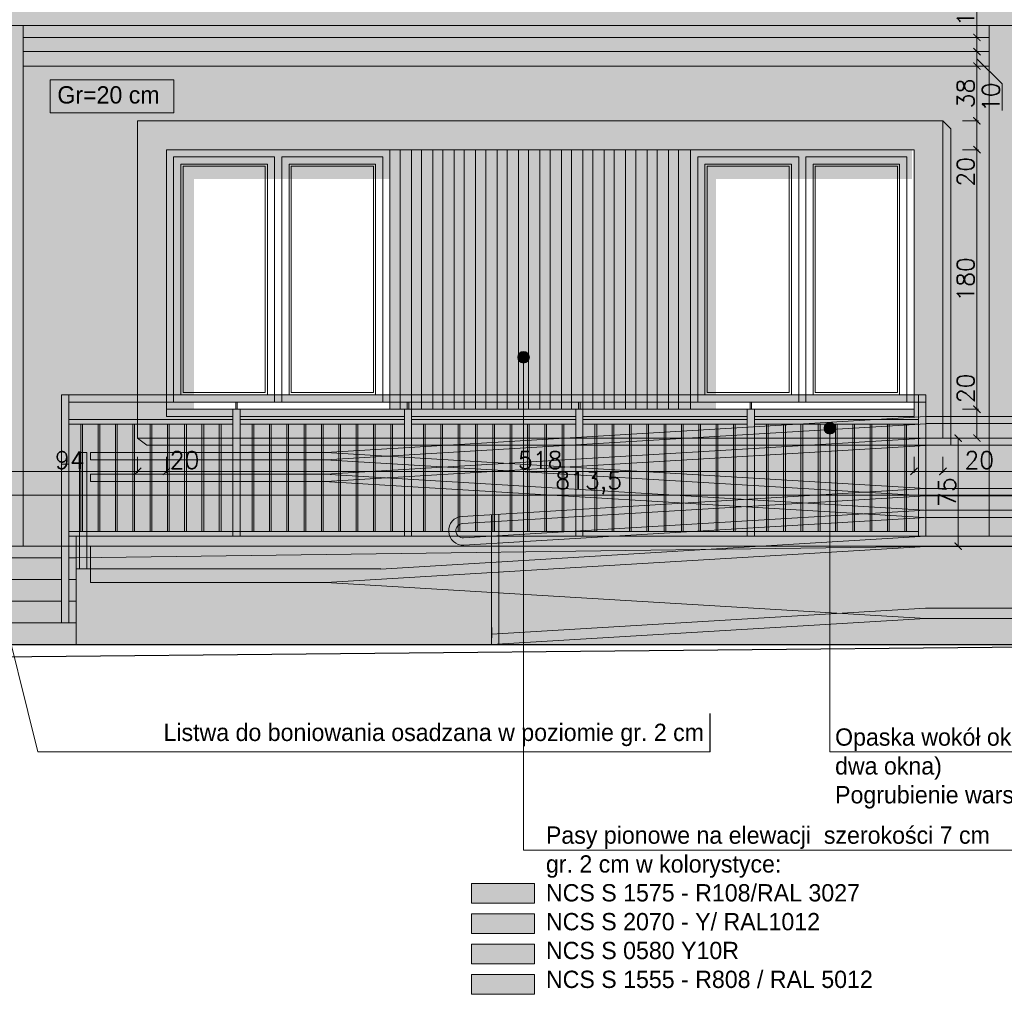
# Model space of a CAD drawing. Header units: millimetres. Extents: x -587 to 33545, y -26688 to 22494.
# Tile 23 of 256: x 775 to 1457, y 9032 to 9708. Entities that reach past the tile are written whole.
import ezdxf
from ezdxf.lldxf.tags import DXFTag

# ---------------------------------------------------------------- set-up
doc = ezdxf.new("R2010")
doc.units = ezdxf.units.MM
doc.header["$MEASUREMENT"] = 0
for name, color, linetype, lineweight in [('A_l.przerywana', 250, 'ICAD_ISO03W100', 9), ('A_l.widokowa', 250, 'Continuous', 18), ('A_l.wypełnien', 250, 'Continuous', 9), ('l. przekrojowa', 1, 'Continuous', 30), ('l.przerywana', 104, 'ICAD_ISO03W100', 5), ('l.widokowa', 140, 'Continuous', 15), ('l.wypełnien', 253, 'Continuous', 5), ('wymiarowanie', 176, 'Continuous', 9)]:
    doc.layers.add(name, color=color, linetype=linetype, lineweight=lineweight)
doc.styles.add('ROMANS', font='romans')
doc.styles.add('styl2', font='simplex.shx')
tags = doc.linetypes.add('ICAD_ISO03W100', pattern=[30, 12, -18]).pattern_tags.tags
tags[6:7] = [DXFTag(74, 4), DXFTag(75, 0), DXFTag(340, '0'), DXFTag(46, 1.0), DXFTag(50, 0.0), DXFTag(44, 0.0), DXFTag(45, 0.0)]
tags[4:5] = [DXFTag(74, 4), DXFTag(75, 0), DXFTag(340, '0'), DXFTag(46, 1.0), DXFTag(50, 0.0), DXFTag(44, 0.0), DXFTag(45, 0.0)]
doc.dimstyles.new('Skala 1-50', dxfattribs={"dimtxt": 12, "dimasz": 5, "dimexe": 1, "dimexo": 1, "dimgap": 1.5, "dimtad": 1, "dimdec": 1, "dimrnd": 0.5, "dimtxsty": 'styl2', "dimblk": 'ARCHTICK', "dimcen": 5, "dimadec": 0, "dimazin": 0, "dimtfac": 1, "dimtdec": 1, "dimtmove": 1, "dimatfit": 3, "dimldrblk": 'ARCHTICK', "dimfxl": 5, "dimfxlon": 1, "dimlwd": -1, "dimlwe": -1, "dimarcsym": 0})

# ---------------------------------------------------------------- blocks, each defined once
blk = doc.blocks.new('_ArchTick')
at = {"color": 0, "linetype": 'ByBlock', "const_width": 0.15}
blk.add_lwpolyline([(-0.5, -0.5), (0.5, 0.5)], dxfattribs=at)
blk = doc.blocks.new('*D4583')
at = {"layer": 'Defpoints', "color": 0}
for p in [(762.54, 9435.83), (856.52, 9435.83), (856.52, 9395.13)]:
    blk.add_point(p, dxfattribs=at)
at = {"layer": 'wymiarowanie', "color": 0}
for p, q in [((762.54, 9405.13), (762.54, 9394.13)), ((856.52, 9405.13), (856.52, 9394.13)), ((762.54, 9395.13), (856.52, 9395.13))]:
    blk.add_line(p, q, dxfattribs=at)
at = {"layer": 'wymiarowanie', "color": 0, "xscale": 5, "yscale": 5, "zscale": 5, "rotation": 180}
blk.add_blockref('_ArchTick', (762.54, 9395.13), dxfattribs=at)
at = {"layer": 'wymiarowanie', "color": 0, "xscale": 5, "yscale": 5, "zscale": 5}
blk.add_blockref('_ArchTick', (856.52, 9395.13), dxfattribs=at)
at = {"layer": 'wymiarowanie', "color": 0, "insert": (809.53, 9402.93), "char_height": 12, "attachment_point": 5, "style": 'styl2'}
blk.add_mtext('94', dxfattribs=at)
blk = doc.blocks.new('*D4584')
at = {"layer": 'Defpoints', "color": 0}
for p in [(876.52, 9446.99), (856.52, 9435.83), (876.52, 9395.13)]:
    blk.add_point(p, dxfattribs=at)
at = {"layer": 'wymiarowanie', "color": 0}
for p, q in [((856.52, 9405.13), (856.52, 9394.13)), ((876.52, 9405.13), (876.52, 9394.13)), ((856.52, 9395.13), (876.52, 9395.13))]:
    blk.add_line(p, q, dxfattribs=at)
at = {"layer": 'wymiarowanie', "color": 0, "xscale": 5, "yscale": 5, "zscale": 5, "rotation": 180}
blk.add_blockref('_ArchTick', (856.52, 9395.13), dxfattribs=at)
at = {"layer": 'wymiarowanie', "color": 0, "xscale": 5, "yscale": 5, "zscale": 5}
blk.add_blockref('_ArchTick', (876.52, 9395.13), dxfattribs=at)
at = {"layer": 'wymiarowanie', "color": 0, "insert": (889.03, 9402.93), "char_height": 12, "attachment_point": 5, "style": 'styl2'}
blk.add_mtext('20', dxfattribs=at)
blk = doc.blocks.new('*D4585')
at = {"layer": 'Defpoints', "color": 0}
for p in [(876.52, 9446.99), (1394.74, 9445.11), (1394.74, 9395.13)]:
    blk.add_point(p, dxfattribs=at)
at = {"layer": 'wymiarowanie', "color": 0}
for p, q in [((876.52, 9405.13), (876.52, 9394.13)), ((1394.74, 9405.13), (1394.74, 9394.13)), ((876.52, 9395.13), (1394.74, 9395.13))]:
    blk.add_line(p, q, dxfattribs=at)
at = {"layer": 'wymiarowanie', "color": 0, "xscale": 5, "yscale": 5, "zscale": 5, "rotation": 180}
blk.add_blockref('_ArchTick', (876.52, 9395.13), dxfattribs=at)
at = {"layer": 'wymiarowanie', "color": 0, "xscale": 5, "yscale": 5, "zscale": 5}
blk.add_blockref('_ArchTick', (1394.74, 9395.13), dxfattribs=at)
at = {"layer": 'wymiarowanie', "color": 0, "insert": (1135.63, 9402.93), "char_height": 12, "attachment_point": 5, "style": 'styl2'}
blk.add_mtext('518', dxfattribs=at)
blk = doc.blocks.new('*D4586')
at = {"layer": 'Defpoints', "color": 0}
for p in [(1394.74, 9445.11), (1414.74, 9445.49), (1414.74, 9395.13)]:
    blk.add_point(p, dxfattribs=at)
at = {"layer": 'wymiarowanie', "color": 0}
for p, q in [((1394.74, 9405.13), (1394.74, 9394.13)), ((1414.74, 9405.13), (1414.74, 9394.13)), ((1394.74, 9395.13), (1414.74, 9395.13)), ((1414.74, 9395.13), (1450.2, 9395.13))]:
    blk.add_line(p, q, dxfattribs=at)
at = {"layer": 'wymiarowanie', "color": 0, "xscale": 5, "yscale": 5, "zscale": 5, "rotation": 180}
blk.add_blockref('_ArchTick', (1394.74, 9395.13), dxfattribs=at)
at = {"layer": 'wymiarowanie', "color": 0, "xscale": 5, "yscale": 5, "zscale": 5}
blk.add_blockref('_ArchTick', (1414.74, 9395.13), dxfattribs=at)
at = {"layer": 'wymiarowanie', "color": 0, "insert": (1439.96, 9402.93), "char_height": 12, "attachment_point": 5, "style": 'styl2'}
blk.add_mtext('20', dxfattribs=at)
blk = doc.blocks.new('*D4587')
at = {"layer": 'Defpoints', "color": 0}
for p in [(1414.74, 9445.49), (1575.93, 9415.52), (1575.93, 9395.13)]:
    blk.add_point(p, dxfattribs=at)
at = {"layer": 'wymiarowanie', "color": 0}
for p, q in [((1414.74, 9405.13), (1414.74, 9394.13)), ((1575.93, 9405.13), (1575.93, 9394.13)), ((1414.74, 9395.13), (1575.93, 9395.13))]:
    blk.add_line(p, q, dxfattribs=at)
at = {"layer": 'wymiarowanie', "color": 0, "xscale": 5, "yscale": 5, "zscale": 5, "rotation": 180}
blk.add_blockref('_ArchTick', (1414.74, 9395.13), dxfattribs=at)
at = {"layer": 'wymiarowanie', "color": 0, "xscale": 5, "yscale": 5, "zscale": 5}
blk.add_blockref('_ArchTick', (1575.93, 9395.13), dxfattribs=at)
at = {"layer": 'wymiarowanie', "color": 0, "insert": (1495.34, 9402.93), "char_height": 12, "attachment_point": 5, "style": 'styl2'}
blk.add_mtext('161', dxfattribs=at)
blk = doc.blocks.new('*D4593')
at = {"layer": 'Defpoints', "color": 0}
for p in [(1412.59, 9696.06), (1412.59, 9686.21), (1438.33, 9686.21)]:
    blk.add_point(p, dxfattribs=at)
at = {"layer": 'wymiarowanie', "color": 0}
for p, q in [((1438.33, 9696.06), (1438.33, 9723.28)), ((1428.33, 9696.06), (1439.33, 9696.06)), ((1438.33, 9696.06), (1438.33, 9686.21)), ((1428.33, 9686.21), (1439.33, 9686.21))]:
    blk.add_line(p, q, dxfattribs=at)
at = {"layer": 'wymiarowanie', "color": 0, "xscale": 5, "yscale": 5, "zscale": 5}
for p, rotation in [((1438.33, 9696.06), 90), ((1438.33, 9686.21), 270)]:
    blk.add_blockref('_ArchTick', p, dxfattribs=dict(at, rotation=rotation))
at = {"layer": 'wymiarowanie', "color": 0, "insert": (1430.53, 9713.98), "char_height": 12, "attachment_point": 5, "rotation": 90, "style": 'styl2'}
blk.add_mtext('10', dxfattribs=at)
blk = doc.blocks.new('*D4594')
at = {"layer": 'Defpoints', "color": 0}
for p in [(1412.59, 9686.21), (1410.96, 9676.21), (1438.33, 9676.21)]:
    blk.add_point(p, dxfattribs=at)
at = {"layer": 'wymiarowanie', "color": 0}
for p, q in [((1428.33, 9686.21), (1439.33, 9686.21)), ((1438.33, 9686.21), (1438.33, 9676.21)), ((1455.83, 9663.88), (1438.33, 9681.21)), ((1428.33, 9676.21), (1439.33, 9676.21)), ((1455.83, 9645.27), (1455.83, 9663.88))]:
    blk.add_line(p, q, dxfattribs=at)
at = {"layer": 'wymiarowanie', "color": 0, "xscale": 5, "yscale": 5, "zscale": 5}
for p, rotation in [((1438.33, 9686.21), 90), ((1438.33, 9676.21), 270)]:
    blk.add_blockref('_ArchTick', p, dxfattribs=dict(at, rotation=rotation))
at = {"layer": 'wymiarowanie', "color": 0, "insert": (1448.03, 9654.58), "char_height": 12, "attachment_point": 5, "rotation": 90, "style": 'styl2'}
blk.add_mtext('10', dxfattribs=at)
blk = doc.blocks.new('*D4595')
at = {"layer": 'Defpoints', "color": 0}
for p in [(1410.96, 9676.21), (1414.67, 9638.21), (1438.33, 9638.21)]:
    blk.add_point(p, dxfattribs=at)
at = {"layer": 'wymiarowanie', "color": 0}
for p, q in [((1428.33, 9676.21), (1439.33, 9676.21)), ((1438.33, 9676.21), (1438.33, 9638.21)), ((1428.33, 9638.21), (1439.33, 9638.21))]:
    blk.add_line(p, q, dxfattribs=at)
at = {"layer": 'wymiarowanie', "color": 0, "xscale": 5, "yscale": 5, "zscale": 5}
for p, rotation in [((1438.33, 9676.21), 90), ((1438.33, 9638.21), 270)]:
    blk.add_blockref('_ArchTick', p, dxfattribs=dict(at, rotation=rotation))
at = {"layer": 'wymiarowanie', "color": 0, "insert": (1430.53, 9657.21), "char_height": 12, "attachment_point": 5, "rotation": 90, "style": 'styl2'}
blk.add_mtext('38', dxfattribs=at)
blk = doc.blocks.new('*D4596')
at = {"layer": 'Defpoints', "color": 0}
for p in [(1414.67, 9638.21), (1394.74, 9618.21), (1438.33, 9618.21)]:
    blk.add_point(p, dxfattribs=at)
at = {"layer": 'wymiarowanie', "color": 0}
for p, q in [((1428.33, 9638.21), (1439.33, 9638.21)), ((1438.33, 9638.21), (1438.33, 9618.21)), ((1428.33, 9618.21), (1439.33, 9618.21)), ((1438.33, 9618.21), (1438.33, 9592.66))]:
    blk.add_line(p, q, dxfattribs=at)
at = {"layer": 'wymiarowanie', "color": 0, "xscale": 5, "yscale": 5, "zscale": 5}
for p, rotation in [((1438.33, 9638.21), 90), ((1438.33, 9618.21), 270)]:
    blk.add_blockref('_ArchTick', p, dxfattribs=dict(at, rotation=rotation))
at = {"layer": 'wymiarowanie', "color": 0, "insert": (1430.53, 9602.9), "char_height": 12, "attachment_point": 5, "rotation": 90, "style": 'styl2'}
blk.add_mtext('20', dxfattribs=at)
blk = doc.blocks.new('*D4597')
at = {"layer": 'Defpoints', "color": 0}
for p in [(1394.74, 9618.21), (1394.74, 9438.21), (1438.33, 9438.21)]:
    blk.add_point(p, dxfattribs=at)
at = {"layer": 'wymiarowanie', "color": 0}
for p, q in [((1428.33, 9618.21), (1439.33, 9618.21)), ((1438.33, 9618.21), (1438.33, 9438.21)), ((1428.33, 9438.21), (1439.33, 9438.21))]:
    blk.add_line(p, q, dxfattribs=at)
at = {"layer": 'wymiarowanie', "color": 0, "xscale": 5, "yscale": 5, "zscale": 5}
for p, rotation in [((1438.33, 9618.21), 90), ((1438.33, 9438.21), 270)]:
    blk.add_blockref('_ArchTick', p, dxfattribs=dict(at, rotation=rotation))
at = {"layer": 'wymiarowanie', "color": 0, "insert": (1430.53, 9528.21), "char_height": 12, "attachment_point": 5, "rotation": 90, "style": 'styl2'}
blk.add_mtext('180', dxfattribs=at)
blk = doc.blocks.new('*D4598')
at = {"layer": 'Defpoints', "color": 0}
for p in [(1394.74, 9438.21), (1414.74, 9418.21), (1438.33, 9418.21)]:
    blk.add_point(p, dxfattribs=at)
at = {"layer": 'wymiarowanie', "color": 0}
for p, q in [((1428.33, 9438.21), (1439.33, 9438.21)), ((1438.33, 9438.21), (1438.33, 9418.21)), ((1428.33, 9418.21), (1439.33, 9418.21))]:
    blk.add_line(p, q, dxfattribs=at)
at = {"layer": 'wymiarowanie', "color": 0, "xscale": 5, "yscale": 5, "zscale": 5}
for p, rotation in [((1438.33, 9438.21), 90), ((1438.33, 9418.21), 270)]:
    blk.add_blockref('_ArchTick', p, dxfattribs=dict(at, rotation=rotation))
at = {"layer": 'wymiarowanie', "color": 0, "insert": (1430.53, 9452.69), "char_height": 12, "attachment_point": 5, "rotation": 90, "style": 'styl2'}
blk.add_mtext('20', dxfattribs=at)
blk = doc.blocks.new('*D4599')
at = {"layer": 'Defpoints', "color": 0}
for p in [(1401.74, 9418.21), (1375.07, 9343.21), (1425.33, 9343.21)]:
    blk.add_point(p, dxfattribs=at)
at = {"layer": 'wymiarowanie', "color": 0}
for p, q in [((1415.33, 9418.21), (1426.33, 9418.21)), ((1425.33, 9418.21), (1425.33, 9343.21)), ((1415.33, 9343.21), (1426.33, 9343.21))]:
    blk.add_line(p, q, dxfattribs=at)
at = {"layer": 'wymiarowanie', "color": 0, "xscale": 5, "yscale": 5, "zscale": 5}
for p, rotation in [((1425.33, 9418.21), 90), ((1425.33, 9343.21), -90.00000000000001)]:
    blk.add_blockref('_ArchTick', p, dxfattribs=dict(at, rotation=rotation))
at = {"layer": 'wymiarowanie', "color": 0, "insert": (1417.68, 9380.71), "char_height": 12, "attachment_point": 5, "rotation": 90, "style": 'styl2'}
blk.add_mtext('75', dxfattribs=at)
blk = doc.blocks.new('*D4609')
at = {"layer": 'Defpoints', "color": 0}
for p in [(762.54, 9405.13), (1575.93, 9405.13), (1575.93, 9378.73)]:
    blk.add_point(p, dxfattribs=at)
at = {"layer": 'wymiarowanie', "color": 0}
for p, q in [((762.54, 9388.73), (762.54, 9377.73)), ((1575.93, 9388.73), (1575.93, 9377.73)), ((762.54, 9378.73), (1575.93, 9378.73))]:
    blk.add_line(p, q, dxfattribs=at)
at = {"layer": 'wymiarowanie', "color": 0, "xscale": 5, "yscale": 5, "zscale": 5, "rotation": 180}
blk.add_blockref('_ArchTick', (762.54, 9378.73), dxfattribs=at)
at = {"layer": 'wymiarowanie', "color": 0, "xscale": 5, "yscale": 5, "zscale": 5}
blk.add_blockref('_ArchTick', (1575.93, 9378.73), dxfattribs=at)
at = {"layer": 'wymiarowanie', "color": 0, "insert": (1169.24, 9387.09), "char_height": 12, "attachment_point": 5, "style": 'styl2'}
blk.add_mtext('813,5', dxfattribs=at)

msp = doc.modelspace()

# ---------------------------------------------------------------- hatches: boundary and pattern name
at = {"layer": 'l.wypełnien'}
h = msp.add_hatch(color=252, dxfattribs=at)
h.paths.add_polyline_path([(190.96, 10059.45), (-267.79, 9784.44), (-404.58, 9719.6), (-405.55, 9719.6), (-406.47, 9719.18), (-407.78, 9714.26), (-422.81, 9713.98), (-423.69, 9713.24, 1.091168), (-414.69, 9704.24), (-405.21, 9704.24), (-405.21, 9696.06), (2675.93, 9696.06), (2676.59, 9704.24), (2685.42, 9704.24, 0.439902), (2694.17, 9713.79), (2693.67, 9713.99), (2679.02, 9713.98), (2677.19, 9719.18), (2675.3, 9719.6), (2538.51, 9784.44), (2079.77, 10059.45)])
h.paths.add_polyline_path([(993.62, 9874.89), (1253.76, 9874.89), (1253.76, 9781.72), (993.62, 9781.72)], flags=16)
h.paths.add_polyline_path([(330.68, 9874.89), (490.91, 9874.89), (490.91, 9781.72), (330.68, 9781.72)], flags=16)
h.paths.add_polyline_path([(1770.02, 9874.89), (1929.4, 9874.89), (1929.4, 9781.72), (1770.02, 9781.72)], flags=16)
for points in [[(765.11, 9343.21), (777.11, 9343.21), (777.11, 9704.24), (765.11, 9704.24)], [(1458.73, 9350.21), (1458.73, 9676.21), (1458.73, 9686.21), (1458.73, 9696.06), (1458.73, 9704.24), (1446.73, 9704.24), (1446.73, 9696.06), (1446.73, 9686.21), (1446.73, 9676.21), (1446.73, 9350.21)]]:
    msp.add_hatch(color=252, dxfattribs=at).paths.add_polyline_path(points)
h = msp.add_hatch(color=254, dxfattribs=at)
h.paths.add_polyline_path([(777.11, 9676.21), (1136.87, 9676.21), (1479.34, 9676.21), (1479.34, 9686.21), (1136.87, 9686.21), (777.11, 9686.21)])
h.paths.add_polyline_path([(777.11, 9686.21), (1136.87, 9686.21), (1479.34, 9686.21), (1479.34, 9696.06), (1136.87, 9696.06), (777.11, 9696.06)])
at = {"layer": 'l.wypełnien', "true_color": 0xfffff5}
h = msp.add_hatch(color=7, dxfattribs=at)
h.paths.add_polyline_path([(777.11, 9343.21), (777.11, 9676.21), (1136.87, 9676.21), (1446.73, 9676.21), (1446.73, 9528.21), (1420.15, 9528.21), (1420.15, 9632.7), (1414.74, 9638.21), (856.52, 9638.21), (856.52, 9528.21), (856.52, 9418.21), (863.05, 9413.31), (1420.15, 9413.31), (1420.15, 9418.21), (1420.15, 9528.21), (1446.73, 9528.21), (1446.73, 9350.21), (1417.96, 9350.21), (1301.29, 9343.21), (878.43, 9343.21)])
h.paths.add_polyline_path([(1876.86, 9676.21), (2459.93, 9676.21), (2459.93, 9528.21), (2339.59, 9528.21), (2339.59, 9540.69), (2321.93, 9540.6), (1876.86, 9540.6)])
h.paths.add_polyline_path([(1523.29, 9676.21), (1845.93, 9676.21), (1850.93, 9676.21), (1850.93, 9628.26), (1595.93, 9615.51), (1589.02, 9615.16), (1589.02, 9609.25), (1588.7, 9609.24), (1571.35, 9609.24, 2.498342), (1570.39, 9608.24, 0.270857), (1574.85, 9598.62), (1574.85, 9591.67), (1569.93, 9591.5), (1569.95, 9586.82, 0.698268), (1570.48, 9586.63), (1572.6, 9589.62), (1572.6, 9580.71), (1523.29, 9580.71)])
h.paths.add_polyline_path([(2471.93, 9343.21), (2632.93, 9343.21), (2632.93, 9528.21), (2471.93, 9528.21)])
h.paths.add_polyline_path([(2339.59, 9525.6), (2324.59, 9525.6), (2321.93, 9525.6), (2321.93, 9343.21), (2459.93, 9343.21), (2459.93, 9528.21), (2339.59, 9528.21)])
h.paths.add_polyline_path([(2632.93, 9528.21), (2632.93, 9676.21), (2471.93, 9676.21), (2471.93, 9528.21)])
h.paths.add_polyline_path([(1512.56, 9350.21), (1575.93, 9350.21), (1575.93, 9528.21), (1512.56, 9528.21)])
h.paths.add_polyline_path([(1458.73, 9350.21), (1512.56, 9350.21), (1512.56, 9528.21), (1458.73, 9528.21)])
h.paths.add_polyline_path([(1458.73, 9528.21), (1458.73, 9676.21), (1512.56, 9676.21), (1512.56, 9580.71), (1470.65, 9580.71), (1470.65, 9579.21), (1479.65, 9579.21), (1479.65, 9578.71), (1480.9, 9578.71), (1480.9, 9572.21), (1470.65, 9572.21), (1470.65, 9564.21), (1512.56, 9564.21), (1512.56, 9528.21)])
h.paths.add_polyline_path([(1574.95, 9343.21), (1595.93, 9343.21), (1595.93, 9528.21), (1575.93, 9528.21), (1575.93, 9350.21), (1565.93, 9350.21), (1565.93, 9343.21)])
h.paths.add_polyline_path([(2632.93, 9343.21), (2652.93, 9343.21), (2652.93, 9528.21), (2632.93, 9528.21)])
h.paths.add_polyline_path([(1850.93, 9628.26), (1850.93, 9540.6), (1876.86, 9540.6), (1876.86, 9676.21), (1850.93, 9676.21)])
h.paths.add_polyline_path([(2652.93, 9528.21), (2652.93, 9676.21), (2632.93, 9676.21), (2632.93, 9528.21)])
h.paths.add_polyline_path([(1575.93, 9528.21), (1575.93, 9564.21), (1512.56, 9564.21), (1512.56, 9528.21)])
h.paths.add_polyline_path([(1512.56, 9580.71), (1523.29, 9580.71), (1523.29, 9676.21), (1512.56, 9676.21)])
h.paths.add_polyline_path([(1595.93, 9528.21), (1595.93, 9559.22), (1578.96, 9576.19), (1575.93, 9576.19), (1575.93, 9572.21), (1575.93, 9564.21), (1575.93, 9528.21)])
h.paths.add_polyline_path([(1598.61, 9343.21), (1598.61, 9528.21), (1595.93, 9528.21), (1595.93, 9343.21)])
h.paths.add_polyline_path([(1564.18, 9572.21), (1564.18, 9578.71), (1562.93, 9578.71), (1562.93, 9579.21), (1512.56, 9579.21), (1512.56, 9572.21)])
h.paths.add_polyline_path([(1512.56, 9572.21), (1512.56, 9579.21), (1483.65, 9579.21), (1483.65, 9578.71), (1482.4, 9578.71), (1482.4, 9572.21)])
h.paths.add_polyline_path([(1598.61, 9528.21), (1598.61, 9556.54), (1595.93, 9559.22), (1595.93, 9528.21)])
h.paths.add_polyline_path([(1575.93, 9572.21), (1575.93, 9576.19), (1572.6, 9576.19), (1572.6, 9579.21), (1566.93, 9579.21), (1566.93, 9578.71), (1565.68, 9578.71), (1565.68, 9572.21)])
at = {"layer": 'l.wypełnien', "true_color": 0x303030}
h = msp.add_hatch(color=250, dxfattribs=at)
h.paths.add_polyline_path([(856.52, 9418.21), (1420.15, 9418.21), (1420.15, 9413.31), (863.05, 9413.31)])
h.paths.add_polyline_path([(1414.74, 9638.21), (1420.15, 9632.7), (1420.15, 9418.21), (1414.74, 9418.21)])
for points in [[(876.52, 9438.21), (895.55, 9438.21), (895.55, 9597.9), (1031.46, 9597.9), (1031.46, 9618.21), (876.52, 9618.21)], [(1238.42, 9438.21), (1257.44, 9438.21), (1257.44, 9597.9), (1393.36, 9597.9), (1393.36, 9618.21), (1238.42, 9618.21)]]:
    msp.add_hatch(color=250, dxfattribs=at).paths.add_polyline_path(points)
at = {"layer": 'l.wypełnien'}
h = msp.add_hatch(color=252, dxfattribs=at)
h.paths.add_polyline_path([(416.59, 9340.21), (1573.21, 9340.21), (1573.21, 9275.13), (416.59, 9275.13)])
h.paths.add_polyline_path([(1575.93, 9350.21), (878.43, 9350.21), (878.43, 9340.21), (1575.93, 9340.21)])
h.paths.add_polyline_path([(878.43, 9343.21), (419.47, 9343.21), (419.47, 9340.21), (878.43, 9340.21)])
at = {"layer": 'wymiarowanie'}
h = msp.add_hatch(color=252, dxfattribs=at)
h.paths.add_polyline_path([(856.52, 9638.21), (1414.74, 9638.21), (1414.74, 9418.21), (856.52, 9418.21)])
h.paths.add_polyline_path([(876.52, 9618.21), (1394.74, 9618.21), (1394.74, 9438.21), (876.52, 9438.21)], flags=16)
for points in [[(1031.46, 9618.21), (1239.8, 9618.21), (1239.8, 9438.21), (1031.46, 9438.21)], [(813.86, 9350.21), (881.81, 9350.21), (881.81, 9343.21), (813.86, 9343.21)]]:
    msp.add_hatch(color=252, dxfattribs=at).paths.add_polyline_path(points)
at = {"layer": 'wymiarowanie', "true_color": 0xbde471}
h = msp.add_hatch(color=63, dxfattribs=at)
h.paths.add_polyline_path([(1076.01, 9618.21), (1083.01, 9618.21), (1083.01, 9438.21), (1076.01, 9438.21)])
h.paths.add_polyline_path([(1031.46, 9618.21), (1038.46, 9618.21), (1038.46, 9438.21), (1031.46, 9438.21)])
h.paths.add_polyline_path([(1120.56, 9618.21), (1127.56, 9618.21), (1127.56, 9438.21), (1120.56, 9438.21)])
h.paths.add_polyline_path([(1179.96, 9618.21), (1186.96, 9618.21), (1186.96, 9438.21), (1179.96, 9438.21)])
at = {"layer": 'wymiarowanie', "true_color": 0xf0300e}
h = msp.add_hatch(color=20, dxfattribs=at)
h.paths.add_polyline_path([(1135.41, 9618.21), (1142.41, 9618.21), (1142.41, 9438.21), (1135.41, 9438.21)])
h.paths.add_polyline_path([(1046.31, 9618.21), (1053.31, 9618.21), (1053.31, 9438.21), (1046.31, 9438.21)])
h.paths.add_polyline_path([(1194.81, 9618.21), (1201.81, 9618.21), (1201.81, 9438.21), (1194.81, 9438.21)])
at = {"layer": 'wymiarowanie', "true_color": 0x119cf2}
h = msp.add_hatch(color=150, dxfattribs=at)
h.paths.add_polyline_path([(1165.11, 9618.21), (1172.11, 9618.21), (1172.11, 9438.21), (1165.11, 9438.21)])
h.paths.add_polyline_path([(1061.16, 9618.21), (1068.16, 9618.21), (1068.16, 9438.21), (1061.16, 9438.21)])
h.paths.add_polyline_path([(1224.51, 9618.21), (1231.51, 9618.21), (1231.51, 9438.21), (1224.51, 9438.21)])
h.paths.add_polyline_path([(1105.71, 9618.21), (1112.71, 9618.21), (1112.71, 9438.21), (1105.71, 9438.21)])
at = {"layer": 'wymiarowanie', "true_color": 0xfccd20}
h = msp.add_hatch(color=40, dxfattribs=at)
h.paths.add_polyline_path([(1090.86, 9618.21), (1097.86, 9618.21), (1097.86, 9438.21), (1090.86, 9438.21)])
h.paths.add_polyline_path([(1209.66, 9618.21), (1216.66, 9618.21), (1216.66, 9438.21), (1209.66, 9438.21)])
h.paths.add_polyline_path([(1150.26, 9618.21), (1157.26, 9618.21), (1157.26, 9438.21), (1150.26, 9438.21)])
at = {"layer": 'wymiarowanie', "ltscale": 0.3}
for points in [[(1120.03, 9474.25, -1), (1128.1, 9474.25, -1)], [(1332.36, 9425.05, -1), (1340.44, 9425.05, -1)]]:
    msp.add_hatch(color=256, dxfattribs=at).paths.add_polyline_path(points)
at = {"layer": 'wymiarowanie', "true_color": 0xc9c9c9}
h = msp.add_hatch(color=9, dxfattribs=at)
h.paths.add_polyline_path([(808.86, 9346.23), (808.86, 9403.15), (803.86, 9403.15), (803.86, 9346.23)])
h.paths.add_polyline_path([(803.86, 9338.15), (803.86, 9323.15), (803.86, 9308.15), (803.86, 9293.15), (808.86, 9293.15), (808.86, 9308.15), (808.86, 9323.15), (808.86, 9338.15), (808.86, 9346.23), (803.86, 9346.23)])
h.paths.add_polyline_path([(803.86, 9448.15), (803.86, 9403.15), (808.86, 9403.15), (808.86, 9448.15)])
for points in [[(808.86, 9448.15), (1397.86, 9448.15), (1397.86, 9443.15), (808.86, 9443.15)], [(922.66, 9438.15), (927.66, 9438.15), (927.66, 9350.15), (922.66, 9350.15)], [(1041.46, 9438.15), (1046.46, 9438.15), (1046.46, 9350.15), (1041.46, 9350.15)], [(1160.26, 9438.15), (1165.26, 9438.15), (1165.26, 9350.15), (1160.26, 9350.15)], [(1279.06, 9438.15), (1284.06, 9438.15), (1284.06, 9350.15), (1279.06, 9350.15)], [(1397.86, 9438.15), (1402.86, 9438.15), (1402.86, 9350.15), (1397.86, 9350.15)], [(808.86, 9431.15), (1397.86, 9431.15), (1397.86, 9427.85), (808.86, 9427.85)], [(808.86, 9353.45), (1397.86, 9353.45), (1397.86, 9350.15), (808.86, 9350.15)]]:
    msp.add_hatch(color=9, dxfattribs=at).paths.add_polyline_path(points)
at = {"layer": 'wymiarowanie', "true_color": 0xf0300e}
msp.add_hatch(color=20, dxfattribs=at).paths.add_polyline_path([(1088.08, 9109.37), (1131.59, 9109.37), (1131.59, 9095.69), (1088.08, 9095.69)])
at = {"layer": 'wymiarowanie', "true_color": 0xbde471}
msp.add_hatch(color=63, dxfattribs=at).paths.add_polyline_path([(1088.08, 9088.3), (1131.59, 9088.3), (1131.59, 9074.62), (1088.08, 9074.62)])
at = {"layer": 'wymiarowanie', "true_color": 0xfccd20}
msp.add_hatch(color=40, dxfattribs=at).paths.add_polyline_path([(1088.08, 9067.23), (1131.59, 9067.23), (1131.59, 9053.55), (1088.08, 9053.55)])
at = {"layer": 'wymiarowanie', "true_color": 0x119cf2}
msp.add_hatch(color=150, dxfattribs=at).paths.add_polyline_path([(1088.08, 9046.16), (1131.59, 9046.16), (1131.59, 9032.48), (1088.08, 9032.48)])

# ---------------------------------------------------------------- linework, layer by layer
at = {"layer": 'A_l.przerywana', "color": 7, "ltscale": 0.3}
for p, q in [((1402.93, 9433.21), (1570.71, 9433.21)), ((1402.93, 9428.21), (1565.71, 9428.21)), ((1402.93, 9418.21), (1565.71, 9418.21)), ((1402.93, 9413.21), (1565.71, 9413.21)), ((823.86, 9318.12), (823.86, 9343.21))]:
    msp.add_line(p, q, dxfattribs=at)
at = {"layer": 'A_l.widokowa', "color": 7}
for p, q in [((924.66, 9438.15), (924.66, 9443.15)), ((925.66, 9438.15), (925.66, 9443.15)), ((1043.46, 9438.15), (1043.46, 9443.15)), ((1044.46, 9438.15), (1044.46, 9443.15)), ((1162.26, 9438.15), (1162.26, 9443.15)), ((1163.26, 9438.15), (1163.26, 9443.15)), ((1281.06, 9438.15), (1281.06, 9443.15)), ((1282.06, 9438.15), (1282.06, 9443.15)), ((922.66, 9438.15), (922.66, 9350.15)), ((927.66, 9438.15), (927.66, 9350.15)), ((1041.46, 9438.15), (1041.46, 9350.15)), ((1046.46, 9438.15), (1046.46, 9350.15)), ((1160.26, 9438.15), (1160.26, 9350.15)), ((1165.26, 9438.15), (1165.26, 9350.15)), ((1279.06, 9438.15), (1279.06, 9350.15)), ((1284.06, 9438.15), (1284.06, 9350.15)), ((821.36, 9408.12), (816.36, 9408.12))]:
    msp.add_line(p, q, dxfattribs=at)
at = {"layer": 'A_l.widokowa'}
for p, q in [((922.66, 9438.15), (927.66, 9438.15)), ((1041.46, 9438.15), (1046.46, 9438.15)), ((1160.26, 9438.15), (1165.26, 9438.15)), ((1279.06, 9438.15), (1284.06, 9438.15))]:
    msp.add_line(p, q, dxfattribs=at)
at = {"layer": 'A_l.widokowa', "color": 7, "ltscale": 0.3}
for p, q in [((816.36, 9327.43), (816.36, 9408.12)), ((821.36, 9327.43), (821.36, 9408.12)), ((986.93, 9408.12), (823.86, 9408.12)), ((823.86, 9403.12), (823.86, 9408.12)), ((986.93, 9408.12), (1402.93, 9383.16)), ((986.93, 9403.12), (823.86, 9403.12)), ((986.63, 9403.13), (1402.63, 9378.17)), ((823.86, 9388.12), (823.86, 9393.12)), ((986.93, 9393.12), (823.86, 9393.12)), ((986.03, 9393.14), (1402.03, 9368.18)), ((986.93, 9388.12), (823.86, 9388.12)), ((985.73, 9388.15), (1401.73, 9363.19)), ((1081.55, 9363.91), (1402.66, 9383.17)), ((1081.85, 9358.92), (1402.95, 9378.18)), ((1402.66, 9383.17), (1565.71, 9383.17)), ((1402.66, 9378.18), (1565.71, 9378.18)), ((1082.45, 9348.96), (1402.66, 9368.17)), ((1101.88, 9365.13), (1101.88, 9275.13)), ((1106.88, 9365.13), (1106.88, 9275.13)), ((1402.66, 9368.17), (1565.71, 9368.17)), ((1082.74, 9343.97), (1402.95, 9363.18)), ((1402.66, 9363.17), (1565.71, 9363.17))]:
    msp.add_line(p, q, dxfattribs=at)
for radius in [9.99, 4.99]:
    msp.add_arc((1082.15, 9353.94), radius, 93.43363, 273.43363, dxfattribs=at)
at = {"layer": 'A_l.wypełnien'}
for p, q in [((817.16, 9427.85), (817.16, 9353.45)), ((818.36, 9427.85), (818.36, 9353.45)), ((829.16, 9427.85), (829.16, 9353.45)), ((830.36, 9427.85), (830.36, 9353.45)), ((841.16, 9427.85), (841.16, 9353.45)), ((842.36, 9427.85), (842.36, 9353.45)), ((853.16, 9427.85), (853.16, 9353.45)), ((854.36, 9427.85), (854.36, 9353.45)), ((865.16, 9427.85), (865.16, 9353.45)), ((866.36, 9427.85), (866.36, 9353.45)), ((877.16, 9427.85), (877.16, 9353.45)), ((878.36, 9427.85), (878.36, 9353.45)), ((889.16, 9427.85), (889.16, 9353.45)), ((890.36, 9427.85), (890.36, 9353.45)), ((901.16, 9427.85), (901.16, 9353.45)), ((902.36, 9427.85), (902.36, 9353.45)), ((913.16, 9427.85), (913.16, 9353.45)), ((914.36, 9427.85), (914.36, 9353.45)), ((935.96, 9427.85), (935.96, 9353.45)), ((937.16, 9427.85), (937.16, 9353.45)), ((947.96, 9427.85), (947.96, 9353.45)), ((949.16, 9427.85), (949.16, 9353.45)), ((959.96, 9427.85), (959.96, 9353.45)), ((961.16, 9427.85), (961.16, 9353.45)), ((971.96, 9427.85), (971.96, 9353.45)), ((973.16, 9427.85), (973.16, 9353.45)), ((983.96, 9427.85), (983.96, 9353.45)), ((985.16, 9427.85), (985.16, 9353.45)), ((995.96, 9427.85), (995.96, 9353.45)), ((997.16, 9427.85), (997.16, 9353.45)), ((1007.96, 9427.85), (1007.96, 9353.45)), ((1009.16, 9427.85), (1009.16, 9353.45)), ((1019.96, 9427.85), (1019.96, 9353.45)), ((1021.16, 9427.85), (1021.16, 9353.45)), ((1031.96, 9427.85), (1031.96, 9353.45)), ((1033.16, 9427.85), (1033.16, 9353.45)), ((1054.76, 9427.85), (1054.76, 9353.45)), ((1055.96, 9427.85), (1055.96, 9353.45)), ((1066.76, 9427.85), (1066.76, 9353.45)), ((1067.96, 9427.85), (1067.96, 9353.45)), ((1078.76, 9427.85), (1078.76, 9353.45)), ((1079.96, 9427.85), (1079.96, 9353.45)), ((1090.76, 9427.85), (1090.76, 9353.45)), ((1091.96, 9427.85), (1091.96, 9353.45)), ((1102.76, 9427.85), (1102.76, 9353.45)), ((1103.96, 9427.85), (1103.96, 9353.45)), ((1114.76, 9427.85), (1114.76, 9353.45)), ((1115.96, 9427.85), (1115.96, 9353.45)), ((1126.76, 9427.85), (1126.76, 9353.45)), ((1127.96, 9427.85), (1127.96, 9353.45)), ((1138.76, 9427.85), (1138.76, 9353.45)), ((1139.96, 9427.85), (1139.96, 9353.45)), ((1150.76, 9427.85), (1150.76, 9353.45)), ((1151.96, 9427.85), (1151.96, 9353.45)), ((1173.56, 9427.85), (1173.56, 9353.45)), ((1174.76, 9427.85), (1174.76, 9353.45)), ((1185.56, 9427.85), (1185.56, 9353.45)), ((1186.76, 9427.85), (1186.76, 9353.45)), ((1197.56, 9427.85), (1197.56, 9353.45)), ((1198.76, 9427.85), (1198.76, 9353.45)), ((1209.56, 9427.85), (1209.56, 9353.45)), ((1210.76, 9427.85), (1210.76, 9353.45)), ((1221.56, 9427.85), (1221.56, 9353.45)), ((1222.76, 9427.85), (1222.76, 9353.45)), ((1233.56, 9427.85), (1233.56, 9353.45)), ((1234.76, 9427.85), (1234.76, 9353.45)), ((1245.56, 9427.85), (1245.56, 9353.45)), ((1246.76, 9427.85), (1246.76, 9353.45)), ((1257.56, 9427.85), (1257.56, 9353.45)), ((1258.76, 9427.85), (1258.76, 9353.45)), ((1269.56, 9427.85), (1269.56, 9353.45)), ((1270.76, 9427.85), (1270.76, 9353.45)), ((1292.36, 9427.85), (1292.36, 9353.45)), ((1293.56, 9427.85), (1293.56, 9353.45)), ((1304.36, 9427.85), (1304.36, 9353.45)), ((1305.56, 9427.85), (1305.56, 9353.45)), ((1316.36, 9427.85), (1316.36, 9353.45)), ((1317.56, 9427.85), (1317.56, 9353.45)), ((1328.36, 9427.85), (1328.36, 9353.45)), ((1329.56, 9427.85), (1329.56, 9353.45)), ((1340.36, 9427.85), (1340.36, 9353.45)), ((1341.56, 9427.85), (1341.56, 9353.45)), ((1352.36, 9427.85), (1352.36, 9353.45)), ((1353.56, 9427.85), (1353.56, 9353.45)), ((1364.36, 9427.85), (1364.36, 9353.45)), ((1365.56, 9427.85), (1365.56, 9353.45)), ((1376.36, 9427.85), (1376.36, 9353.45)), ((1377.56, 9427.85), (1377.56, 9353.45)), ((1388.36, 9427.85), (1388.36, 9353.45)), ((1389.56, 9427.85), (1389.56, 9353.45))]:
    msp.add_line(p, q, dxfattribs=at)
at = {"layer": 'l. przekrojowa', "color": 252, "linetype": 'ICAD_ISO03W100', "ltscale": 0.5}
msp.add_line((-378.36, 9255.21), (2655.54, 9285.21), dxfattribs=at)
at = {"layer": 'l. przekrojowa', "color": 7, "ltscale": 0.3}
msp.add_line((416.59, 9275.13), (1573.21, 9275.13), dxfattribs=at)
at = {"layer": 'l.przerywana', "color": 7, "ltscale": 0.3}
for p, q in [((777.11, 9696.71), (777.11, 9343.21)), ((986.93, 9408.12), (1402.93, 9433.08)), ((986.93, 9403.12), (1402.93, 9428.08)), ((986.93, 9393.12), (1402.93, 9418.08)), ((986.93, 9388.12), (1402.93, 9413.08)), ((-362.21, 9343.21), (1598.61, 9343.21)), ((813.86, 9335.13), (1402.93, 9343.08)), ((986.93, 9318.12), (1402.93, 9343.08)), ((1402.93, 9343.08), (1552.93, 9343.08)), ((986.93, 9318.12), (823.86, 9318.12)), ((986.93, 9318.12), (1402.93, 9293.16)), ((1101.88, 9275.13), (1402.66, 9293.17)), ((1402.66, 9293.17), (1563.21, 9293.17))]:
    msp.add_line(p, q, dxfattribs=at)
at = {"layer": 'l.widokowa', "color": 7}
for p, q in [((777.11, 9704.24), (777.11, 9343.21)), ((1446.73, 9704.24), (1446.73, 9350.21)), ((1136.87, 9686.21), (1446.73, 9686.21)), ((777.11, 9676.21), (1136.87, 9676.21)), ((1136.87, 9676.21), (1446.73, 9676.21)), ((803.86, 9290.13), (803.86, 9448.15)), ((803.86, 9448.15), (1402.86, 9448.15)), ((808.86, 9290.13), (808.86, 9448.15)), ((1397.86, 9350.21), (1397.86, 9448.15)), ((1402.86, 9350.21), (1402.86, 9448.15)), ((808.86, 9443.15), (1402.86, 9443.15)), ((808.86, 9431.15), (922.66, 9431.15)), ((808.86, 9431.15), (922.66, 9431.15)), ((808.86, 9427.85), (922.66, 9427.85)), ((808.86, 9427.85), (922.66, 9427.85)), ((927.66, 9431.15), (1041.46, 9431.15)), ((927.66, 9427.85), (1041.46, 9427.85)), ((1046.46, 9431.15), (1160.26, 9431.15)), ((1046.46, 9427.85), (1160.26, 9427.85)), ((1165.26, 9431.15), (1279.06, 9431.15)), ((1165.26, 9427.85), (1279.06, 9427.85)), ((1284.06, 9431.15), (1397.86, 9431.15)), ((1284.06, 9427.85), (1397.86, 9427.85)), ((808.86, 9353.45), (1397.86, 9353.45)), ((808.86, 9353.45), (922.66, 9353.45)), ((927.66, 9353.45), (1041.46, 9353.45)), ((1046.46, 9353.45), (1160.26, 9353.45)), ((1165.26, 9353.45), (1279.06, 9353.45)), ((1284.06, 9353.45), (1397.86, 9353.45)), ((808.86, 9350.15), (1402.86, 9350.15)), ((808.86, 9350.15), (922.66, 9350.15)), ((813.86, 9350.21), (813.86, 9275.13)), ((927.66, 9350.15), (1041.46, 9350.15)), ((1025.01, 9327.41), (1402.93, 9350.09)), ((1046.46, 9350.15), (1160.26, 9350.15)), ((1165.26, 9350.15), (1279.06, 9350.15)), ((1284.06, 9350.15), (1397.86, 9350.15)), ((813.86, 9327.43), (1025.22, 9327.43)), ((1101.88, 9282.14), (1402.66, 9300.19)), ((1402.79, 9300.17), (1572.93, 9300.17)), ((1102.16, 9286.74), (1102.16, 9279.73))]:
    msp.add_line(p, q, dxfattribs=at)
at = {"layer": 'l.widokowa', "color": 7, "ltscale": 0.3}
for p, q in [((803.86, 9400.13), (808.86, 9400.13)), ((1575.93, 9350.21), (813.86, 9350.21)), ((426.59, 9343.21), (803.86, 9343.21)), ((808.86, 9343.21), (813.86, 9343.21)), ((426.59, 9335.13), (803.86, 9335.13)), ((808.86, 9335.13), (813.86, 9335.13)), ((426.59, 9320.13), (803.86, 9320.13)), ((808.86, 9320.13), (813.86, 9320.13)), ((426.59, 9305.13), (803.86, 9305.13)), ((808.86, 9305.13), (813.86, 9305.13)), ((416.59, 9290.13), (813.86, 9290.13))]:
    msp.add_line(p, q, dxfattribs=at)
at = {"layer": 'l.widokowa', "color": 7}
for points in [[(-414.69, 9704.24), (1136.87, 9704.24)], [(2676.59, 9704.24), (1136.87, 9704.24)], [(777.11, 9696.06), (1136.87, 9696.06)], [(1446.73, 9696.06), (1136.87, 9696.06)], [(922.66, 9433.21), (876.52, 9433.21), (876.52, 9438.21), (1394.74, 9438.21), (1394.74, 9433.21), (1284.06, 9433.21)], [(1041.46, 9433.21), (927.66, 9433.21)], [(1160.26, 9433.21), (1046.46, 9433.21)], [(1279.06, 9433.21), (1165.26, 9433.21)]]:
    msp.add_lwpolyline(points, dxfattribs=at)
for points in [[(856.52, 9638.21), (1414.74, 9638.21), (1414.74, 9418.21), (856.52, 9418.21)], [(876.52, 9618.21), (1031.46, 9618.21), (1031.46, 9438.21), (876.52, 9438.21)], [(876.52, 9618.21), (1394.74, 9618.21), (1394.74, 9438.21), (876.52, 9438.21)], [(1031.46, 9618.21), (1038.46, 9618.21), (1038.46, 9438.21), (1031.46, 9438.21)], [(1046.31, 9618.21), (1053.31, 9618.21), (1053.31, 9438.21), (1046.31, 9438.21)], [(1061.16, 9618.21), (1068.16, 9618.21), (1068.16, 9438.21), (1061.16, 9438.21)], [(1076.01, 9618.21), (1083.01, 9618.21), (1083.01, 9438.21), (1076.01, 9438.21)], [(1090.86, 9618.21), (1097.86, 9618.21), (1097.86, 9438.21), (1090.86, 9438.21)], [(1105.71, 9618.21), (1112.71, 9618.21), (1112.71, 9438.21), (1105.71, 9438.21)], [(1120.56, 9618.21), (1127.56, 9618.21), (1127.56, 9438.21), (1120.56, 9438.21)], [(1135.41, 9618.21), (1142.41, 9618.21), (1142.41, 9438.21), (1135.41, 9438.21)], [(1150.26, 9618.21), (1157.26, 9618.21), (1157.26, 9438.21), (1150.26, 9438.21)], [(1165.11, 9618.21), (1172.11, 9618.21), (1172.11, 9438.21), (1165.11, 9438.21)], [(1179.96, 9618.21), (1186.96, 9618.21), (1186.96, 9438.21), (1179.96, 9438.21)], [(1194.81, 9618.21), (1201.81, 9618.21), (1201.81, 9438.21), (1194.81, 9438.21)], [(1209.66, 9618.21), (1216.66, 9618.21), (1216.66, 9438.21), (1209.66, 9438.21)], [(1224.51, 9618.21), (1231.51, 9618.21), (1231.51, 9438.21), (1224.51, 9438.21)], [(1239.8, 9618.21), (1394.74, 9618.21), (1394.74, 9438.21), (1239.8, 9438.21)]]:
    msp.add_lwpolyline(points, close=True, dxfattribs=at)
at = {"layer": 'l.wypełnien', "color": 7}
for p, q in [((777.11, 9686.21), (1136.87, 9686.21)), ((951.49, 9613.21), (951.49, 9443.21)), ((956.49, 9613.21), (956.49, 9443.21)), ((956.49, 9613.21), (956.49, 9443.21)), ((1314.77, 9613.21), (1314.77, 9443.21)), ((1319.77, 9613.21), (1319.77, 9443.21)), ((1319.77, 9613.21), (1319.77, 9443.21))]:
    msp.add_line(p, q, dxfattribs=at)
at = {"layer": 'l.wypełnien', "color": 250, "true_color": 0x303030}
msp.add_lwpolyline([(1414.74, 9638.21), (1420.15, 9632.7), (1420.15, 9418.21), (1414.74, 9418.21)], close=True, dxfattribs=at)
at = {"layer": 'l.wypełnien', "color": 7}
for points in [[(951.49, 9443.21), (881.52, 9443.21), (881.52, 9613.21), (951.49, 9613.21)], [(956.49, 9613.21), (1026.46, 9613.21), (1026.46, 9443.21), (956.49, 9443.21)], [(956.49, 9443.21), (1026.46, 9443.21), (1026.46, 9613.21), (956.49, 9613.21)], [(1314.77, 9443.21), (1244.8, 9443.21), (1244.8, 9613.21), (1314.77, 9613.21)], [(1319.77, 9613.21), (1389.74, 9613.21), (1389.74, 9443.21), (1319.77, 9443.21)], [(1319.77, 9443.21), (1389.74, 9443.21), (1389.74, 9613.21), (1319.77, 9613.21)]]:
    msp.add_lwpolyline(points, dxfattribs=at)
for points in [[(881.52, 9613.21), (951.49, 9613.21), (951.49, 9443.21), (881.52, 9443.21)], [(1026.46, 9613.21), (956.49, 9613.21), (956.49, 9443.21), (1026.46, 9443.21)], [(1244.8, 9613.21), (1314.77, 9613.21), (1314.77, 9443.21), (1244.8, 9443.21)], [(1389.74, 9613.21), (1319.77, 9613.21), (1319.77, 9443.21), (1389.74, 9443.21)], [(886.52, 9608.21), (946.49, 9608.21), (946.49, 9448.21), (886.52, 9448.21)], [(888.02, 9606.71), (944.99, 9606.71), (944.99, 9449.71), (888.02, 9449.71)], [(1021.46, 9608.21), (961.49, 9608.21), (961.49, 9448.21), (1021.46, 9448.21)], [(1019.96, 9606.71), (962.99, 9606.71), (962.99, 9449.71), (1019.96, 9449.71)], [(1249.8, 9608.21), (1309.77, 9608.21), (1309.77, 9448.21), (1249.8, 9448.21)], [(1251.3, 9606.71), (1308.27, 9606.71), (1308.27, 9449.71), (1251.3, 9449.71)], [(1384.74, 9608.21), (1324.77, 9608.21), (1324.77, 9448.21), (1384.74, 9448.21)], [(1383.24, 9606.71), (1326.27, 9606.71), (1326.27, 9449.71), (1383.24, 9449.71)]]:
    msp.add_lwpolyline(points, close=True, dxfattribs=at)
at = {"layer": 'l.wypełnien', "color": 250, "true_color": 0x303030}
for points in [[(922.66, 9413.31), (863.05, 9413.31), (856.52, 9418.21), (922.66, 9418.21)], [(927.66, 9418.21), (1420.15, 9418.21), (1420.15, 9413.31), (927.66, 9413.31)]]:
    msp.add_lwpolyline(points, dxfattribs=at)
at = {"layer": 'wymiarowanie'}
for p, q in [((787.32, 9200.54), (684.15, 9616.21)), ((1124.06, 9132.54), (1124.06, 9474.25)), ((1336.4, 9200.54), (1336.4, 9425.05)), ((1101.88, 9275.13), (1101.88, 9282.14)), ((787.32, 9200.54), (1253.39, 9200.54)), ((1710.24, 9200.54), (1336.4, 9200.54)), ((1509.83, 9132.54), (1124.06, 9132.54))]:
    msp.add_line(p, q, dxfattribs=at)
at = {"layer": 'wymiarowanie', "lineweight": 30}
msp.add_line((1253.39, 9200.54), (1253.39, 9227.24), dxfattribs=at)
at = {"layer": 'wymiarowanie'}
for points in [[(795.9, 9666.66), (881.75, 9666.66), (881.75, 9643.65), (795.9, 9643.65)], [(1088.08, 9109.37), (1131.59, 9109.37), (1131.59, 9095.69), (1088.08, 9095.69)], [(1088.08, 9088.3), (1131.59, 9088.3), (1131.59, 9074.62), (1088.08, 9074.62)], [(1088.08, 9067.23), (1131.59, 9067.23), (1131.59, 9053.55), (1088.08, 9053.55)], [(1088.08, 9046.16), (1131.59, 9046.16), (1131.59, 9032.48), (1088.08, 9032.48)]]:
    msp.add_lwpolyline(points, close=True, dxfattribs=at)
at = {"layer": 'wymiarowanie', "ltscale": 0.3}
for centre in [(1124.06, 9474.25), (1336.4, 9425.05)]:
    msp.add_circle(centre, 4.04, dxfattribs=at)

# ---------------------------------------------------------------- texts
at = {"layer": 'wymiarowanie', "char_height": 12, "width": 621.5287, "attachment_point": 1}
for s, insert in [('\\pxql;{\\fCentury Gothic|b0|i0|c238|p34;Gr=20 cm\\P\\pqr;\\H1.000001x; }', (800.91, 9662.22)), ('\\pxqr;{\\fCentury Gothic|b0|i0|c238|p34;Listwa do boniowania osadzana w poziomie gr. 2 cm }', (627.6, 9220.14))]:
    msp.add_mtext(s, dxfattribs=dict(at, insert=insert))
at = {"layer": 'wymiarowanie', "color": 6, "linetype": 'Continuous', "char_height": 12, "width": 327.6277, "attachment_point": 3, "style": 'ROMANS'}
for s, insert in [('\\pxql;{\\fCentury Gothic|b0|i0|c238|p0;\\C256;Opaska wokół okien o szer. 20 cm (łącząca dwa okna)\\PPogrubienie warstwy styropianu o 5 cm }', (1667.63, 9216.89)), ('\\pxql;{\\fCentury Gothic|b0|i0|c238|p0;\\C256;Pasy pionowe na elewacji  szerokości 7 cm gr. 2 cm w kolorystyce:\\PNCS S 1575 - R108/RAL 3027 \\PNCS S 2070 - Y/ RAL1012\\PNCS S 0580 Y10R\\PNCS S 1555 - R808 / RAL 5012}', (1467.22, 9148.89))]:
    msp.add_mtext(s, dxfattribs=dict(at, insert=insert))

# ---------------------------------------------------------------- dimensions: what is measured, and where the dimension line sits
at = {"layer": 'wymiarowanie'}
for base, p1, p2, override, picture, middle in [((1438.3273, 9686.2137), (1412.59, 9696.0608), (1412.59, 9686.2137), {"dimtmove": 0, "dimfxl": 10}, '*D4593', (1438.3273, 9713.9755)), ((1438.33, 9676.21), (1412.59, 9686.21), (1410.96, 9676.21), {"dimtmove": 1, "dimfxl": 10}, '*D4594', (1455.83, 9662.38)), ((1438.33, 9618.21), (1414.67, 9638.21), (1394.74, 9618.21), {"dimtmove": 1, "dimfxl": 10}, '*D4596', (1438.33, 9602.9)), ((1438.33, 9418.21), (1394.74, 9438.21), (1414.74, 9418.21), {"dimtmove": 1, "dimfxl": 10}, '*D4598', (1438.33, 9452.69))]:
    dim = msp.add_linear_dim(base=base, p1=p1, p2=p2, angle=90, dimstyle='Skala 1-50', override=override, dxfattribs=at)
    dim.commit()
    dim.dimension.update_dxf_attribs({"geometry": picture, "text_midpoint": middle, "dimtype": 160})
for base, p1, p2, picture, middle in [((1438.33, 9638.21), (1410.96, 9676.21), (1414.67, 9638.21), '*D4595', (1430.53, 9657.21)), ((1438.33, 9438.21), (1394.74, 9618.21), (1394.74, 9438.21), '*D4597', (1430.53, 9528.21)), ((1425.33, 9343.21), (1401.74, 9418.21), (1375.07, 9343.21), '*D4599', (1417.68, 9380.71))]:
    dim = msp.add_linear_dim(base=base, p1=p1, p2=p2, angle=90, dimstyle='Skala 1-50', override={"dimtmove": 1, "dimfxl": 10}, dxfattribs=at)
    dim.commit()
    dim.dimension.update_dxf_attribs({"geometry": picture, "text_midpoint": middle})
for base, p1, p2, picture, middle in [((876.52, 9395.13), (856.52, 9435.83), (876.52, 9446.99), '*D4584', (889.03, 9395.13)), ((1414.74, 9395.13), (1394.74, 9445.11), (1414.74, 9445.49), '*D4586', (1439.96, 9388.03))]:
    dim = msp.add_linear_dim(base=base, p1=p1, p2=p2, dimstyle='Skala 1-50', override={"dimtmove": 1, "dimfxl": 10}, dxfattribs=at)
    dim.commit()
    dim.dimension.update_dxf_attribs({"geometry": picture, "text_midpoint": middle, "dimtype": 160})
for base, p1, p2, override, picture, middle in [((1394.74, 9395.13), (876.52, 9446.99), (1394.74, 9445.11), {"dimtmove": 1, "dimfxl": 10}, '*D4585', (1135.63, 9402.93)), ((1575.93, 9395.13), (1414.74, 9445.49), (1575.93, 9415.52), {"dimtmove": 1, "dimfxl": 10}, '*D4587', (1495.34, 9402.93)), ((856.52, 9395.13), (762.54, 9435.83), (856.52, 9435.83), {"dimtmove": 0, "dimfxl": 10}, '*D4583', (809.53, 9402.93)), ((1575.93, 9378.73), (762.54, 9405.13), (1575.93, 9405.13), {"dimtmove": 0, "dimfxl": 10}, '*D4609', (1169.24, 9387.09))]:
    dim = msp.add_linear_dim(base=base, p1=p1, p2=p2, dimstyle='Skala 1-50', override=override, dxfattribs=at)
    dim.commit()
    dim.dimension.update_dxf_attribs({"geometry": picture, "text_midpoint": middle})

doc.saveas('drawing.dxf')
